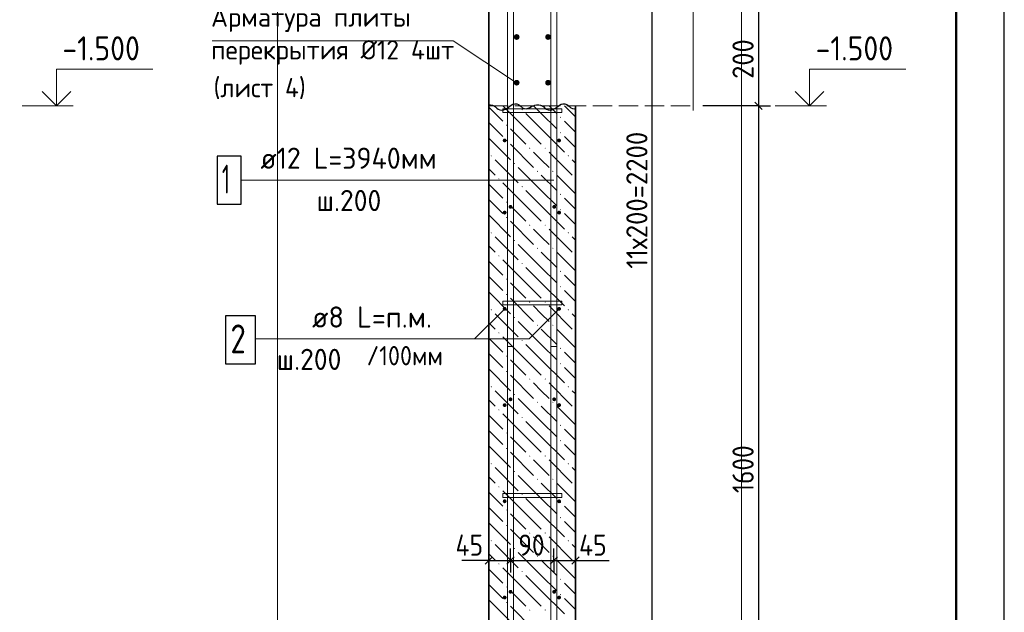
# Model space of a CAD drawing. Header units: millimetres. Extents: x 0 to 21000, y -5 to 14850.
# Tile 33 of 35: x 15889 to 21000, y 6168 to 9248. Entities that reach past the tile are written whole.
import ezdxf

# ---------------------------------------------------------------- set-up
doc = ezdxf.new("R2010")
doc.units = ezdxf.units.MM
doc.linetypes.add('______2', pattern=[135, 100, -35])
for name, color, linetype, lineweight in [('Standard', 7, 'Continuous', 25), ('Выпуски арматуры Г-обр.', 7, 'Continuous', 25), ('Позиционная метка линия выноска', 7, 'Continuous', 13), ('Примечания', 7, 'Continuous', 13), ('Стена обрамление Г-обр.', 7, 'Continuous', 25), ('Стена фоновая арматура У1', 7, 'Continuous', 25), ('Стена фоновая арматура Х1', 7, 'Continuous', 25), ('Стена фоновая затяжка С-обр.', 7, 'Continuous', 25)]:
    doc.layers.add(name, color=color, linetype=linetype, lineweight=lineweight)
doc.layers.add('ЖБ Перекрытие верхний уровень', color=7, linetype='Continuous', lineweight=25, true_color=0xe0e0ff)
doc.layers.add('ЖБ Стена верхний уровень', color=7, linetype='Continuous', lineweight=25, true_color=0x006e00)
doc.layers.add('Размерная выноска', color=7, linetype='Continuous')
doc.styles.add('ISOCPEUR', font='txt')

msp = doc.modelspace()

# ---------------------------------------------------------------- hatches: boundary and pattern name
at = {"layer": 'ЖБ Стена верхний уровень', "linetype": 'Continuous', "lineweight": 18, "transparency": 33554687}
for points in [[(18493.4, 8779.9), (18496.6, 8783.2), (18499.9, 8779.9), (18496.6, 8776.7)], [(18693.4, 8739.9), (18696.6, 8743.2), (18699.9, 8739.9), (18696.6, 8736.7)], [(18413.4, 8699.9), (18416.6, 8703.2), (18419.9, 8699.9), (18416.6, 8696.7)], [(18693.4, 8659.9), (18696.6, 8663.2), (18699.9, 8659.9), (18696.6, 8656.7)], [(18413.4, 8619.9), (18416.6, 8623.2), (18419.9, 8619.9), (18416.6, 8616.7)], [(18333.4, 8539.9), (18336.6, 8543.2), (18339.8, 8539.9), (18336.6, 8536.7)], [(18533.4, 8579.9), (18536.6, 8583.2), (18539.8, 8579.9), (18536.6, 8576.7)], [(18613.4, 8579.9), (18616.6, 8583.2), (18619.9, 8579.9), (18616.6, 8576.7)], [(18733.4, 8539.9), (18736.6, 8543.2), (18739.8, 8539.9), (18736.6, 8536.7)], [(18453.4, 8499.9), (18456.6, 8503.2), (18459.9, 8499.9), (18456.6, 8496.7)], [(18573.4, 8459.9), (18576.6, 8463.2), (18579.8, 8459.9), (18576.6, 8456.7)], [(18653.4, 8459.9), (18656.6, 8463.2), (18659.9, 8459.9), (18656.6, 8456.7)], [(18373.4, 8419.9), (18376.6, 8423.2), (18379.8, 8419.9), (18376.6, 8416.7)], [(18493.4, 8379.9), (18496.6, 8383.2), (18499.9, 8379.9), (18496.6, 8376.7)], [(18773.4, 8419.9), (18773.9, 8420.4), (18773.9, 8419.4)], [(18693.4, 8339.9), (18696.6, 8343.2), (18699.9, 8339.9), (18696.6, 8336.7)], [(18413.4, 8299.9), (18416.6, 8303.2), (18419.9, 8299.9), (18416.6, 8296.7)], [(18693.4, 8259.9), (18696.6, 8263.2), (18699.9, 8259.9), (18696.6, 8256.7)], [(18413.4, 8219.9), (18416.6, 8223.2), (18419.9, 8219.9), (18416.6, 8216.7)], [(18533.4, 8179.9), (18536.6, 8183.2), (18539.8, 8179.9), (18536.6, 8176.7)], [(18613.4, 8179.9), (18616.6, 8183.2), (18619.9, 8179.9), (18616.6, 8176.7)], [(18333.4, 8139.9), (18336.6, 8143.2), (18339.8, 8139.9), (18336.6, 8136.7)], [(18733.4, 8139.9), (18736.6, 8143.2), (18739.8, 8139.9), (18736.6, 8136.7)], [(18453.4, 8099.9), (18456.6, 8103.2), (18459.9, 8099.9), (18456.6, 8096.7)], [(18573.4, 8059.9), (18576.6, 8063.2), (18579.8, 8059.9), (18576.6, 8056.7)], [(18653.4, 8059.9), (18656.6, 8063.2), (18659.9, 8059.9), (18656.6, 8056.7)], [(18373.4, 8019.9), (18376.6, 8023.2), (18379.8, 8019.9), (18376.6, 8016.7)], [(18493.4, 7979.9), (18496.6, 7983.2), (18499.9, 7979.9), (18496.6, 7976.7)], [(18773.4, 8019.9), (18773.9, 8020.4), (18773.9, 8019.4)], [(18693.4, 7939.9), (18696.6, 7943.2), (18699.9, 7939.9), (18696.6, 7936.7)], [(18413.4, 7899.9), (18416.6, 7903.2), (18419.9, 7899.9), (18416.6, 7896.7)], [(18413.4, 7819.9), (18416.6, 7823.2), (18419.9, 7819.9), (18416.6, 7816.7)], [(18693.4, 7859.9), (18696.6, 7863.2), (18699.9, 7859.9), (18696.6, 7856.7)], [(18533.4, 7779.9), (18536.6, 7783.2), (18539.8, 7779.9), (18536.6, 7776.7)], [(18613.4, 7779.9), (18616.6, 7783.2), (18619.9, 7779.9), (18616.6, 7776.7)], [(18333.4, 7739.9), (18336.6, 7743.2), (18339.8, 7739.9), (18336.6, 7736.7)], [(18733.4, 7739.9), (18736.6, 7743.2), (18739.8, 7739.9), (18736.6, 7736.7)], [(18453.4, 7699.9), (18456.6, 7703.2), (18459.9, 7699.9), (18456.6, 7696.7)], [(18373.4, 7619.9), (18376.6, 7623.2), (18379.8, 7619.9), (18376.6, 7616.7)], [(18573.4, 7659.9), (18576.6, 7663.2), (18579.8, 7659.9), (18576.6, 7656.7)], [(18653.4, 7659.9), (18656.6, 7663.2), (18659.9, 7659.9), (18656.6, 7656.7)], [(18773.4, 7619.9), (18773.9, 7620.4), (18773.9, 7619.4)], [(18493.4, 7579.9), (18496.6, 7583.2), (18499.9, 7579.9), (18496.6, 7576.7)], [(18693.4, 7539.9), (18696.6, 7543.2), (18699.9, 7539.9), (18696.6, 7536.7)], [(18413.4, 7499.9), (18416.6, 7503.2), (18419.9, 7499.9), (18416.6, 7496.7)], [(18693.4, 7459.9), (18696.6, 7463.2), (18699.9, 7459.9), (18696.6, 7456.7)], [(18413.4, 7419.9), (18416.6, 7423.2), (18419.9, 7419.9), (18416.6, 7416.7)], [(18533.4, 7379.9), (18536.6, 7383.2), (18539.8, 7379.9), (18536.6, 7376.7)], [(18613.4, 7379.9), (18616.6, 7383.2), (18619.9, 7379.9), (18616.6, 7376.7)], [(18333.4, 7339.9), (18336.6, 7343.2), (18339.8, 7339.9), (18336.6, 7336.7)], [(18733.4, 7339.9), (18736.6, 7343.2), (18739.8, 7339.9), (18736.6, 7336.7)], [(18453.4, 7299.9), (18456.6, 7303.2), (18459.9, 7299.9), (18456.6, 7296.7)], [(18573.4, 7259.9), (18576.6, 7263.2), (18579.8, 7259.9), (18576.6, 7256.7)], [(18653.4, 7259.9), (18656.6, 7263.2), (18659.9, 7259.9), (18656.6, 7256.7)], [(18373.4, 7219.9), (18376.6, 7223.2), (18379.8, 7219.9), (18376.6, 7216.7)], [(18773.4, 7219.9), (18773.9, 7220.4), (18773.9, 7219.4)], [(18493.4, 7179.9), (18496.6, 7183.2), (18499.9, 7179.9), (18496.6, 7176.7)], [(18693.4, 7139.9), (18696.6, 7143.2), (18699.9, 7139.9), (18696.6, 7136.7)], [(18413.4, 7099.9), (18416.6, 7103.2), (18419.9, 7099.9), (18416.6, 7096.7)], [(18693.4, 7059.9), (18696.6, 7063.2), (18699.9, 7059.9), (18696.6, 7056.7)], [(18413.4, 7019.9), (18416.6, 7023.2), (18419.9, 7019.9), (18416.6, 7016.7)], [(18533.4, 6979.9), (18536.6, 6983.2), (18539.8, 6979.9), (18536.6, 6976.7)], [(18613.4, 6979.9), (18616.6, 6983.2), (18619.9, 6979.9), (18616.6, 6976.7)], [(18333.4, 6939.9), (18336.6, 6943.2), (18339.8, 6939.9), (18336.6, 6936.7)], [(18453.4, 6899.9), (18456.6, 6903.2), (18459.9, 6899.9), (18456.6, 6896.7)], [(18733.4, 6939.9), (18736.6, 6943.2), (18739.8, 6939.9), (18736.6, 6936.7)], [(18573.4, 6859.9), (18576.6, 6863.2), (18579.8, 6859.9), (18576.6, 6856.7)], [(18653.4, 6859.9), (18656.6, 6863.2), (18659.9, 6859.9), (18656.6, 6856.7)], [(18373.4, 6819.9), (18376.6, 6823.2), (18379.8, 6819.9), (18376.6, 6816.7)], [(18773.4, 6819.9), (18773.9, 6820.4), (18773.9, 6819.4)], [(18493.4, 6779.9), (18496.6, 6783.2), (18499.9, 6779.9), (18496.6, 6776.7)], [(18413.4, 6699.9), (18416.6, 6703.2), (18419.9, 6699.9), (18416.6, 6696.7)], [(18693.4, 6739.9), (18696.6, 6743.2), (18699.9, 6739.9), (18696.6, 6736.7)], [(18693.4, 6659.9), (18696.6, 6663.2), (18699.9, 6659.9), (18696.6, 6656.7)], [(18413.4, 6619.9), (18416.6, 6623.2), (18419.9, 6619.9), (18416.6, 6616.7)], [(18333.4, 6539.9), (18336.6, 6543.2), (18339.8, 6539.9), (18336.6, 6536.7)], [(18533.4, 6579.9), (18536.6, 6583.2), (18539.8, 6579.9), (18536.6, 6576.7)], [(18613.4, 6579.9), (18616.6, 6583.2), (18619.9, 6579.9), (18616.6, 6576.7)], [(18733.4, 6539.9), (18736.6, 6543.2), (18739.8, 6539.9), (18736.6, 6536.7)], [(18453.4, 6499.9), (18456.6, 6503.2), (18459.9, 6499.9), (18456.6, 6496.7)], [(18573.4, 6459.9), (18576.6, 6463.2), (18579.8, 6459.9), (18576.6, 6456.7)], [(18653.4, 6459.9), (18656.6, 6463.2), (18659.9, 6459.9), (18656.6, 6456.7)], [(18373.4, 6419.9), (18376.6, 6423.2), (18379.8, 6419.9), (18376.6, 6416.7)], [(18773.4, 6419.9), (18773.9, 6420.4), (18773.9, 6419.4)], [(18493.4, 6379.9), (18496.6, 6383.2), (18499.9, 6379.9), (18496.6, 6376.7)], [(18693.4, 6339.9), (18696.6, 6343.2), (18699.9, 6339.9), (18696.6, 6336.7)], [(18413.4, 6299.9), (18416.6, 6303.2), (18419.9, 6299.9), (18416.6, 6296.7)], [(18693.4, 6259.9), (18696.6, 6263.2), (18699.9, 6259.9), (18696.6, 6256.7)], [(18413.4, 6219.9), (18416.6, 6223.2), (18419.9, 6219.9), (18416.6, 6216.7)], [(18533.4, 6179.9), (18536.6, 6183.2), (18539.8, 6179.9), (18536.6, 6176.7)], [(18613.4, 6179.9), (18616.6, 6183.2), (18619.9, 6179.9), (18616.6, 6176.7)]]:
    msp.add_hatch(color=7, dxfattribs=at).paths.add_polyline_path(points, flags=16)
at = {"layer": 'Стена обрамление Г-обр.', "linetype": 'Continuous', "lineweight": 13, "transparency": 33554687}
for points in [[(18483.7, 9157.6), (18482.6, 9163.3), (18479.3, 9168.2), (18474.4, 9171.4), (18468.7, 9172.6), (18463, 9171.4), (18458.1, 9168.2), (18454.8, 9163.3), (18453.7, 9157.6), (18454.8, 9151.8), (18458.1, 9146.9), (18463, 9143.7), (18468.7, 9142.6), (18474.4, 9143.7), (18479.3, 9146.9), (18482.6, 9151.8)], [(18646.5, 9157.6), (18645.3, 9163.3), (18642.1, 9168.2), (18637.2, 9171.4), (18631.5, 9172.6), (18625.7, 9171.4), (18620.9, 9168.2), (18617.6, 9163.3), (18616.5, 9157.6), (18617.6, 9151.8), (18620.9, 9146.9), (18625.7, 9143.7), (18631.5, 9142.6), (18637.2, 9143.7), (18642.1, 9146.9), (18645.3, 9151.8)], [(18483.7, 8920.1), (18482.6, 8925.8), (18479.3, 8930.7), (18474.4, 8933.9), (18468.7, 8935.1), (18463, 8933.9), (18458.1, 8930.7), (18454.8, 8925.8), (18453.7, 8920.1), (18454.8, 8914.3), (18458.1, 8909.4), (18463, 8906.2), (18468.7, 8905.1), (18474.4, 8906.2), (18479.3, 8909.4), (18482.6, 8914.3)], [(18646.5, 8920.1), (18645.3, 8925.8), (18642.1, 8930.7), (18637.2, 8933.9), (18631.5, 8935.1), (18625.7, 8933.9), (18620.9, 8930.7), (18617.6, 8925.8), (18616.5, 8920.1), (18617.6, 8914.3), (18620.9, 8909.4), (18625.7, 8906.2), (18631.5, 8905.1), (18637.2, 8906.2), (18642.1, 8909.4), (18645.3, 8914.3)]]:
    msp.add_hatch(color=7, dxfattribs=at).paths.add_polyline_path(points)
at = {"layer": 'Стена фоновая арматура У1', "linetype": 'Continuous', "lineweight": 13, "transparency": 33554687}
for points in [[(18416.4, 8620.1), (18415.6, 8623.9), (18413.4, 8627.1), (18410.2, 8629.3), (18406.4, 8630.1), (18402.5, 8629.3), (18399.3, 8627.1), (18397.1, 8623.9), (18396.4, 8620.1), (18397.1, 8616.2), (18399.3, 8613), (18402.5, 8610.8), (18406.4, 8610), (18410.2, 8610.8), (18413.4, 8613), (18415.6, 8616.2)], [(18698.9, 8620.1), (18698.1, 8623.9), (18695.9, 8627.1), (18692.7, 8629.3), (18688.9, 8630.1), (18685, 8629.3), (18681.8, 8627.1), (18679.6, 8623.9), (18678.9, 8620.1), (18679.6, 8616.2), (18681.8, 8613), (18685, 8610.8), (18688.9, 8610), (18692.7, 8610.8), (18695.9, 8613), (18698.1, 8616.2)], [(18416.4, 8245.1), (18415.6, 8248.9), (18413.4, 8252.1), (18410.2, 8254.3), (18406.4, 8255.1), (18402.5, 8254.3), (18399.3, 8252.1), (18397.1, 8248.9), (18396.4, 8245.1), (18397.1, 8241.2), (18399.3, 8238), (18402.5, 8235.8), (18406.4, 8235.1), (18410.2, 8235.8), (18413.4, 8238), (18415.6, 8241.2)], [(18698.9, 8245.1), (18698.1, 8248.9), (18695.9, 8252.1), (18692.7, 8254.3), (18688.9, 8255.1), (18685, 8254.3), (18681.8, 8252.1), (18679.6, 8248.9), (18678.9, 8245.1), (18679.6, 8241.2), (18681.8, 8238), (18685, 8235.8), (18688.9, 8235.1), (18692.7, 8235.8), (18695.9, 8238), (18698.1, 8241.2)], [(18416.4, 7745.1), (18415.6, 7748.9), (18413.4, 7752.1), (18410.2, 7754.3), (18406.4, 7755.1), (18402.5, 7754.3), (18399.3, 7752.1), (18397.1, 7748.9), (18396.4, 7745.1), (18397.1, 7741.2), (18399.3, 7738), (18402.5, 7735.8), (18406.4, 7735.1), (18410.2, 7735.8), (18413.4, 7738), (18415.6, 7741.2)], [(18698.9, 7745.1), (18698.1, 7748.9), (18695.9, 7752.1), (18692.7, 7754.3), (18688.9, 7755.1), (18685, 7754.3), (18681.8, 7752.1), (18679.6, 7748.9), (18678.9, 7745.1), (18679.6, 7741.2), (18681.8, 7738), (18685, 7735.8), (18688.9, 7735.1), (18692.7, 7735.8), (18695.9, 7738), (18698.1, 7741.2)], [(18416.4, 7245.1), (18415.6, 7248.9), (18413.4, 7252.1), (18410.2, 7254.3), (18406.4, 7255.1), (18402.5, 7254.3), (18399.3, 7252.1), (18397.1, 7248.9), (18396.4, 7245.1), (18397.1, 7241.2), (18399.3, 7238), (18402.5, 7235.8), (18406.4, 7235.1), (18410.2, 7235.8), (18413.4, 7238), (18415.6, 7241.2)], [(18698.9, 7245.1), (18698.1, 7248.9), (18695.9, 7252.1), (18692.7, 7254.3), (18688.9, 7255.1), (18685, 7254.3), (18681.8, 7252.1), (18679.6, 7248.9), (18678.9, 7245.1), (18679.6, 7241.2), (18681.8, 7238), (18685, 7235.8), (18688.9, 7235.1), (18692.7, 7235.8), (18695.9, 7238), (18698.1, 7241.2)], [(18416.4, 6745.1), (18415.6, 6748.9), (18413.4, 6752.1), (18410.2, 6754.3), (18406.4, 6755.1), (18402.5, 6754.3), (18399.3, 6752.1), (18397.1, 6748.9), (18396.4, 6745.1), (18397.1, 6741.2), (18399.3, 6738), (18402.5, 6735.8), (18406.4, 6735.1), (18410.2, 6735.8), (18413.4, 6738), (18415.6, 6741.2)], [(18698.9, 6745.1), (18698.1, 6748.9), (18695.9, 6752.1), (18692.7, 6754.3), (18688.9, 6755.1), (18685, 6754.3), (18681.8, 6752.1), (18679.6, 6748.9), (18678.9, 6745.1), (18679.6, 6741.2), (18681.8, 6738), (18685, 6735.8), (18688.9, 6735.1), (18692.7, 6735.8), (18695.9, 6738), (18698.1, 6741.2)], [(18416.4, 6245.1), (18415.6, 6248.9), (18413.4, 6252.1), (18410.2, 6254.3), (18406.4, 6255.1), (18402.5, 6254.3), (18399.3, 6252.1), (18397.1, 6248.9), (18396.4, 6245.1), (18397.1, 6241.2), (18399.3, 6238), (18402.5, 6235.8), (18406.4, 6235.1), (18410.2, 6235.8), (18413.4, 6238), (18415.6, 6241.2)], [(18698.9, 6245.1), (18698.1, 6248.9), (18695.9, 6252.1), (18692.7, 6254.3), (18688.9, 6255.1), (18685, 6254.3), (18681.8, 6252.1), (18679.6, 6248.9), (18678.9, 6245.1), (18679.6, 6241.2), (18681.8, 6238), (18685, 6235.8), (18688.9, 6235.1), (18692.7, 6235.8), (18695.9, 6238), (18698.1, 6241.2)]]:
    msp.add_hatch(color=7, dxfattribs=at).paths.add_polyline_path(points)
at = {"layer": 'Стена фоновая затяжка С-обр.', "linetype": 'Continuous', "lineweight": 13, "transparency": 33554687}
for points in [[(18446.7, 8275.1), (18446, 8278.9), (18443.8, 8282.1), (18440.6, 8284.3), (18436.7, 8285.1), (18432.9, 8284.3), (18429.7, 8282.1), (18427.5, 8278.9), (18426.7, 8275.1), (18427.5, 8271.2), (18429.7, 8268), (18432.9, 8265.8), (18436.7, 8265.1), (18440.6, 8265.8), (18443.8, 8268), (18446, 8271.2)], [(18673.6, 8275.1), (18672.9, 8278.9), (18670.7, 8282.1), (18667.5, 8284.3), (18663.6, 8285.1), (18659.8, 8284.3), (18656.6, 8282.1), (18654.4, 8278.9), (18653.6, 8275.1), (18654.4, 8271.2), (18656.6, 8268), (18659.8, 8265.8), (18663.6, 8265.1), (18667.5, 8265.8), (18670.7, 8268), (18672.9, 8271.2)], [(18446.7, 7275.1), (18446, 7278.9), (18443.8, 7282.1), (18440.6, 7284.3), (18436.7, 7285.1), (18432.9, 7284.3), (18429.7, 7282.1), (18427.5, 7278.9), (18426.7, 7275.1), (18427.5, 7271.2), (18429.7, 7268), (18432.9, 7265.8), (18436.7, 7265.1), (18440.6, 7265.8), (18443.8, 7268), (18446, 7271.2)], [(18673.6, 7275.1), (18672.9, 7278.9), (18670.7, 7282.1), (18667.5, 7284.3), (18663.6, 7285.1), (18659.8, 7284.3), (18656.6, 7282.1), (18654.4, 7278.9), (18653.6, 7275.1), (18654.4, 7271.2), (18656.6, 7268), (18659.8, 7265.8), (18663.6, 7265.1), (18667.5, 7265.8), (18670.7, 7268), (18672.9, 7271.2)], [(18446.7, 6275.1), (18446, 6278.9), (18443.8, 6282.1), (18440.6, 6284.3), (18436.7, 6285.1), (18432.9, 6284.3), (18429.7, 6282.1), (18427.5, 6278.9), (18426.7, 6275.1), (18427.5, 6271.2), (18429.7, 6268), (18432.9, 6265.8), (18436.7, 6265.1), (18440.6, 6265.8), (18443.8, 6268), (18446, 6271.2)], [(18673.6, 6275.1), (18672.9, 6278.9), (18670.7, 6282.1), (18667.5, 6284.3), (18663.6, 6285.1), (18659.8, 6284.3), (18656.6, 6282.1), (18654.4, 6278.9), (18653.6, 6275.1), (18654.4, 6271.2), (18656.6, 6268), (18659.8, 6265.8), (18663.6, 6265.1), (18667.5, 6265.8), (18670.7, 6268), (18672.9, 6271.2)]]:
    msp.add_hatch(color=7, dxfattribs=at).paths.add_polyline_path(points)

# ---------------------------------------------------------------- linework, layer by layer
at = {"layer": 'Standard', "color": 220, "linetype": 'Continuous', "lineweight": 13, "transparency": 33554687}
msp.add_line((21000, -5), (21000, 14650), dxfattribs=at)
at = {"layer": 'Standard', "color": 7, "linetype": 'Continuous', "lineweight": -3, "transparency": 33554687}
for p, q in [((19172.8, 5750.1), (19172.8, 11250)), ((19723.8, 9300), (19723.8, 8800)), ((19723.8, 8800), (19723.8, 5050.1)), ((18323.9, 6437.6), (18286.4, 6437.6)), ((18323.9, 6437.6), (18436.4, 6437.6)), ((18436.4, 6437.6), (18661.3, 6437.6)), ((18661.3, 6437.6), (18773.9, 6437.6)), ((18773.9, 6437.6), (18811.4, 6437.6))]:
    msp.add_line(p, q, dxfattribs=at)
at = {"layer": 'Standard', "color": 7, "linetype": 'Continuous', "lineweight": 13, "transparency": 33554687}
for p, q in [((15901.3, 8800), (16166.3, 8800)), ((19811.3, 8800), (20076.3, 8800))]:
    msp.add_line(p, q, dxfattribs=at)
at = {"layer": 'Standard', "color": 251, "linetype": 'Continuous', "lineweight": -3, "true_color": 0x656565, "transparency": 33554687}
for p, q in [((19723.8, 8800), (19661.3, 8800)), ((19723.8, 8800), (19786.3, 8800)), ((18323.9, 6437.6), (18323.9, 6500.1)), ((18436.4, 6437.6), (18436.4, 6500.1)), ((18661.3, 6437.6), (18661.3, 6500.1)), ((18773.9, 6437.6), (18773.9, 6500.1)), ((18323.9, 6437.6), (18323.9, 6375.1)), ((18436.4, 6437.6), (18436.4, 6375.1)), ((18661.3, 6437.6), (18661.3, 6375.1)), ((18773.9, 6437.6), (18773.9, 6375.1))]:
    msp.add_line(p, q, dxfattribs=at)
at = {"layer": 'Standard', "color": 7, "linetype": 'Continuous', "lineweight": 25, "transparency": 33554687}
for p, q in [((19705.1, 8818.8), (19742.6, 8781.3)), ((18305.1, 6418.8), (18342.6, 6456.3)), ((18417.6, 6418.8), (18455.1, 6456.3)), ((18642.6, 6418.8), (18680.1, 6456.3)), ((18755.1, 6418.8), (18792.6, 6456.3))]:
    msp.add_line(p, q, dxfattribs=at)
msp.add_lwpolyline([(0, 0), (21000, 0), (21000, 14850), (0, 14850), (0, 0)], close=True, dxfattribs=at)
at = {"layer": 'Standard', "color": 7, "linetype": 'Continuous', "lineweight": 13, "transparency": 33554687}
for points in [[(21000, 14850), (11500, 14850), (11500, 3000), (21000, 3000), (21000, 14850)], [(16079.2, 8800), (16079.2, 8990.1), (16579.2, 8990.1)], [(19989.2, 8800), (19989.2, 8990.1), (20489.2, 8990.1)]]:
    msp.add_lwpolyline(points, dxfattribs=at)
at = {"layer": 'Standard', "color": 7, "linetype": 'Continuous', "lineweight": 50, "transparency": 33554687}
msp.add_lwpolyline([(1000, 14600), (20750, 14600), (20750, 250), (1000, 250), (1000, 14600)], close=True, dxfattribs=at)
at = {"layer": 'Standard', "color": 254, "linetype": 'Continuous', "lineweight": 18, "true_color": 0xc4c4ff, "transparency": 33554687}
msp.add_lwpolyline([(17227.8, 3447.6), (19635.3, 3447.6), (19635.3, 14179.6), (17227.8, 14179.6), (17227.8, 3447.6)], dxfattribs=at)
at = {"layer": 'Standard', "color": 7, "linetype": 'Continuous', "lineweight": 35, "transparency": 33554687}
for points in [[(16005, 8874.3), (16079.2, 8800), (16153.5, 8874.3)], [(19915, 8874.3), (19989.2, 8800), (20063.5, 8874.3)]]:
    msp.add_lwpolyline(points, dxfattribs=at)
at = {"layer": 'Standard', "color": 251, "linetype": 'Continuous', "lineweight": -3, "true_color": 0x656565, "transparency": 33554687}
msp.add_lwpolyline([(19723.8, 8800), (19715.4, 8800), (19715.4, 8800), (19715.4, 8800), (19715.4, 8800), (19435.3, 8800)], dxfattribs=at)
at = {"layer": 'Выпуски арматуры Г-обр.', "color": 251, "linetype": '______2', "lineweight": 13, "true_color": 0x656565, "transparency": 33554687}
for points in [[(18451.4, 7550), (18451.4, 4360.5), (18448.7, 4341.6), (18442.3, 4322), (18432.2, 4304), (18419.8, 4289.1), (18404.9, 4276.7), (18386.9, 4266.6), (18367.3, 4260.2), (18348.5, 4257.6), (17933.9, 4257.6), (17933.9, 4287.6), (18346.4, 4287.6), (18360.5, 4289.5), (18374.7, 4294.2), (18387.8, 4301.5), (18398.5, 4310.4), (18407.4, 4321.1), (18414.7, 4334.2), (18419.4, 4348.4), (18421.4, 4362.5), (18421.4, 7550), (18451.4, 7550)], [(18676.3, 7550), (18676.3, 4362.5), (18678.3, 4348.4), (18683, 4334.2), (18690.3, 4321.1), (18699.2, 4310.4), (18709.9, 4301.5), (18723, 4294.2), (18737.2, 4289.5), (18751.3, 4287.6), (19163.8, 4287.6), (19163.8, 4257.6), (18749.3, 4257.6), (18730.4, 4260.2), (18710.8, 4266.6), (18692.8, 4276.7), (18677.9, 4289.1), (18665.5, 4304), (18655.4, 4322), (18649, 4341.6), (18646.3, 4360.5), (18646.3, 7550), (18676.3, 7550)]]:
    msp.add_lwpolyline(points, dxfattribs=at)
at = {"layer": 'ЖБ Перекрытие верхний уровень', "color": 7, "linetype": '______2', "lineweight": 18, "transparency": 33554687}
for p, q in [((18323.9, 9300), (18323.9, 8800)), ((18323.9, 8800), (19385.3, 8800))]:
    msp.add_line(p, q, dxfattribs=at)
at = {"layer": 'ЖБ Стена верхний уровень', "color": 7, "linetype": 'Continuous', "lineweight": 35, "transparency": 33554687}
for p, q in [((18323.9, 11900), (18323.9, 5050.1)), ((18773.9, 5050.1), (18773.9, 8800))]:
    msp.add_line(p, q, dxfattribs=at)
at = {"layer": 'ЖБ Стена верхний уровень', "color": 9, "linetype": 'Continuous', "lineweight": 18, "true_color": 0xc7c7c7, "transparency": 33554687}
for p, q in [((18323.9, 8792.7), (18396.6, 8719.9)), ((18516.6, 8679.9), (18396.6, 8799.9)), ((18476.5, 8800), (18476.6, 8799.9)), ((18596.6, 8759.9), (18556.5, 8800)), ((18636.5, 8800), (18676.6, 8759.9)), ((18716.5, 8800), (18773.9, 8742.7)), ((18516.6, 8759.9), (18596.6, 8679.9)), ((18596.6, 8759.9), (18676.6, 8679.9)), ((18356.6, 8679.9), (18323.9, 8712.7)), ((18756.6, 8679.9), (18716.6, 8719.9)), ((18396.6, 8639.9), (18356.6, 8679.9)), ((18436.6, 8679.9), (18516.6, 8599.9)), ((18516.6, 8679.9), (18596.6, 8599.9)), ((18596.6, 8679.9), (18716.6, 8559.9)), ((18716.6, 8639.9), (18773.9, 8582.7)), ((18773.9, 8662.7), (18756.6, 8679.9)), ((18323.9, 8632.7), (18436.6, 8519.9)), ((18436.6, 8599.9), (18556.6, 8479.9)), ((18596.6, 8519.9), (18556.6, 8559.9)), ((18636.6, 8559.9), (18756.6, 8439.9)), ((18356.6, 8519.9), (18476.6, 8399.9)), ((18636.6, 8479.9), (18596.6, 8519.9)), ((18756.6, 8519.9), (18773.9, 8502.7)), ((18323.9, 8472.7), (18356.6, 8439.9)), ((18596.6, 8359.9), (18476.6, 8479.9)), ((18596.6, 8439.9), (18676.6, 8359.9)), ((18676.6, 8439.9), (18773.9, 8342.7)), ((18323.9, 8392.7), (18396.6, 8319.9)), ((18516.6, 8279.9), (18396.6, 8399.9)), ((18516.6, 8359.9), (18596.6, 8279.9)), ((18596.6, 8359.9), (18676.6, 8279.9)), ((18356.6, 8279.9), (18323.9, 8312.7)), ((18756.6, 8279.9), (18716.6, 8319.9)), ((18323.9, 8232.7), (18436.6, 8119.9)), ((18396.6, 8239.9), (18356.6, 8279.9)), ((18436.6, 8279.9), (18516.6, 8199.9)), ((18516.6, 8279.9), (18596.6, 8199.9)), ((18596.6, 8279.9), (18716.6, 8159.9)), ((18716.6, 8239.9), (18773.9, 8182.7)), ((18773.9, 8262.7), (18756.6, 8279.9)), ((18436.6, 8199.9), (18556.6, 8079.9)), ((18596.6, 8119.9), (18556.6, 8159.9)), ((18636.6, 8159.9), (18756.6, 8039.9)), ((18356.6, 8119.9), (18476.6, 7999.9)), ((18596.6, 7959.9), (18476.6, 8079.9)), ((18636.6, 8079.9), (18596.6, 8119.9)), ((18756.6, 8119.9), (18773.9, 8102.7)), ((18323.9, 8072.7), (18356.6, 8039.9)), ((18596.6, 8039.9), (18676.6, 7959.9)), ((18676.6, 8039.9), (18773.9, 7942.7)), ((18323.9, 7992.7), (18396.6, 7919.9)), ((18516.6, 7879.9), (18396.6, 7999.9)), ((18516.6, 7959.9), (18596.6, 7879.9)), ((18596.6, 7959.9), (18676.6, 7879.9)), ((18356.6, 7879.9), (18323.9, 7912.7)), ((18396.6, 7839.9), (18356.6, 7879.9)), ((18436.6, 7879.9), (18516.6, 7799.9)), ((18516.6, 7879.9), (18596.6, 7799.9)), ((18596.6, 7879.9), (18716.6, 7759.9)), ((18756.6, 7879.9), (18716.6, 7919.9)), ((18773.9, 7862.7), (18756.6, 7879.9)), ((18323.9, 7832.7), (18436.6, 7719.9)), ((18716.6, 7839.9), (18773.9, 7782.7)), ((18436.6, 7799.9), (18556.6, 7679.9)), ((18356.6, 7719.9), (18476.6, 7599.9)), ((18596.6, 7719.9), (18556.6, 7759.9)), ((18636.6, 7679.9), (18596.6, 7719.9)), ((18636.6, 7759.9), (18756.6, 7639.9)), ((18756.6, 7719.9), (18773.9, 7702.7)), ((18323.9, 7672.7), (18356.6, 7639.9)), ((18596.6, 7559.9), (18476.6, 7679.9)), ((18596.6, 7639.9), (18676.6, 7559.9)), ((18676.6, 7639.9), (18773.9, 7542.7)), ((18323.9, 7592.7), (18396.6, 7519.9)), ((18516.6, 7479.9), (18396.6, 7599.9)), ((18516.6, 7559.9), (18596.6, 7479.9)), ((18596.6, 7559.9), (18676.6, 7479.9)), ((18756.6, 7479.9), (18716.6, 7519.9)), ((18356.6, 7479.9), (18323.9, 7512.7)), ((18396.6, 7439.9), (18356.6, 7479.9)), ((18436.6, 7479.9), (18516.6, 7399.9)), ((18516.6, 7479.9), (18596.6, 7399.9)), ((18596.6, 7479.9), (18716.6, 7359.9)), ((18773.9, 7462.7), (18756.6, 7479.9)), ((18323.9, 7432.7), (18436.6, 7319.9)), ((18716.6, 7439.9), (18773.9, 7382.7)), ((18436.6, 7399.9), (18556.6, 7279.9)), ((18356.6, 7319.9), (18476.6, 7199.9)), ((18596.6, 7319.9), (18556.6, 7359.9)), ((18636.6, 7279.9), (18596.6, 7319.9)), ((18636.6, 7359.9), (18756.6, 7239.9)), ((18756.6, 7319.9), (18773.9, 7302.7)), ((18323.9, 7272.7), (18356.6, 7239.9)), ((18596.6, 7159.9), (18476.6, 7279.9)), ((18596.6, 7239.9), (18676.6, 7159.9)), ((18676.6, 7239.9), (18773.9, 7142.7)), ((18323.9, 7192.7), (18396.6, 7119.9)), ((18516.6, 7079.9), (18396.6, 7199.9)), ((18516.6, 7159.9), (18596.6, 7079.9)), ((18596.6, 7159.9), (18676.6, 7079.9)), ((18356.6, 7079.9), (18323.9, 7112.7)), ((18756.6, 7079.9), (18716.6, 7119.9)), ((18396.6, 7039.9), (18356.6, 7079.9)), ((18436.6, 7079.9), (18516.6, 6999.9)), ((18516.6, 7079.9), (18596.6, 6999.9)), ((18596.6, 7079.9), (18716.6, 6959.9)), ((18773.9, 7062.7), (18756.6, 7079.9)), ((18323.9, 7032.7), (18436.6, 6919.9)), ((18716.6, 7039.9), (18773.9, 6982.7)), ((18436.6, 6999.9), (18556.6, 6879.9)), ((18596.6, 6919.9), (18556.6, 6959.9)), ((18636.6, 6959.9), (18756.6, 6839.9)), ((18356.6, 6919.9), (18476.6, 6799.9)), ((18636.6, 6879.9), (18596.6, 6919.9)), ((18756.6, 6919.9), (18773.9, 6902.7)), ((18323.9, 6872.7), (18356.6, 6839.9)), ((18596.6, 6759.9), (18476.6, 6879.9)), ((18516.6, 6679.9), (18396.6, 6799.9)), ((18596.6, 6839.9), (18676.6, 6759.9)), ((18676.6, 6839.9), (18773.9, 6742.7)), ((18323.9, 6792.7), (18396.6, 6719.9)), ((18516.6, 6759.9), (18596.6, 6679.9)), ((18596.6, 6759.9), (18676.6, 6679.9)), ((18356.6, 6679.9), (18323.9, 6712.7)), ((18756.6, 6679.9), (18716.6, 6719.9)), ((18396.6, 6639.9), (18356.6, 6679.9)), ((18436.6, 6679.9), (18516.6, 6599.9)), ((18516.6, 6679.9), (18596.6, 6599.9)), ((18596.6, 6679.9), (18716.6, 6559.9)), ((18773.9, 6662.7), (18756.6, 6679.9)), ((18323.9, 6632.7), (18436.6, 6519.9)), ((18436.6, 6599.9), (18556.6, 6479.9)), ((18716.6, 6639.9), (18773.9, 6582.7)), ((18596.6, 6519.9), (18556.6, 6559.9)), ((18636.6, 6559.9), (18756.6, 6439.9)), ((18356.6, 6519.9), (18476.6, 6399.9)), ((18636.6, 6479.9), (18596.6, 6519.9)), ((18756.6, 6519.9), (18773.9, 6502.7)), ((18323.9, 6472.7), (18356.6, 6439.9)), ((18596.6, 6359.9), (18476.6, 6479.9)), ((18323.9, 6392.7), (18396.6, 6319.9)), ((18516.6, 6279.9), (18396.6, 6399.9)), ((18596.6, 6439.9), (18676.6, 6359.9)), ((18676.6, 6439.9), (18773.9, 6342.7)), ((18516.6, 6359.9), (18596.6, 6279.9)), ((18596.6, 6359.9), (18676.6, 6279.9)), ((18356.6, 6279.9), (18323.9, 6312.7)), ((18756.6, 6279.9), (18716.6, 6319.9)), ((18396.6, 6239.9), (18356.6, 6279.9)), ((18436.6, 6279.9), (18516.6, 6199.9)), ((18516.6, 6279.9), (18596.6, 6199.9)), ((18596.6, 6279.9), (18716.6, 6159.9)), ((18716.6, 6239.9), (18773.9, 6182.7)), ((18773.9, 6262.7), (18756.6, 6279.9)), ((18323.9, 6232.7), (18436.6, 6119.9)), ((18436.6, 6199.9), (18556.6, 6079.9))]:
    msp.add_line(p, q, dxfattribs=at)
at = {"layer": 'Позиционная метка линия выноска', "color": 7, "linetype": 'Continuous', "lineweight": 13, "transparency": 33554687}
msp.add_line((17038.4, 8414.1), (18661.3, 8414.1), dxfattribs=at)
for points in [[(16888.4, 9138.3), (18138.4, 9138.3), (18467.6, 8920.1)], [(17112.8, 7589), (18532.8, 7589), (18688.9, 7745.1)], [(17148.4, 7589), (18250.3, 7589), (18406.4, 7745.1)]]:
    msp.add_lwpolyline(points, dxfattribs=at)
at = {"layer": 'Примечания', "color": 7, "linetype": 'Continuous', "lineweight": 25, "transparency": 33554687}
for points in [[(18323.9, 8804.4), (18333.1, 8804.6), (18343.1, 8803.1), (18352.1, 8799.8), (18359.4, 8794.4), (18365.6, 8787.9), (18372.9, 8782.4), (18382.1, 8779.1), (18391.9, 8777.2), (18401.6, 8779.4), (18410.6, 8782.9), (18419.4, 8786.9), (18426.9, 8792.3), (18433.9, 8798), (18440.9, 8803.7), (18449.4, 8808.2), (18458.9, 8810.6), (18468.9, 8810.3), (18478.6, 8807.6), (18485.9, 8802.3), (18492.4, 8796), (18499.4, 8790.3), (18507.9, 8786.1), (18517.9, 8785.1), (18527.6, 8787.5), (18536.4, 8791.3), (18544.9, 8795.6), (18553.6, 8799.7), (18562.1, 8803.7), (18571.9, 8805.6), (18573.9, 8805.8)], [(18573.9, 8804.4), (18583.1, 8804.6), (18593.1, 8803.1), (18602.1, 8799.8), (18609.4, 8794.4), (18615.6, 8787.9), (18622.9, 8782.4), (18632.1, 8779.1), (18641.9, 8777.2), (18651.6, 8779.4), (18660.6, 8782.9), (18669.4, 8786.9), (18676.9, 8792.3), (18683.9, 8798), (18690.9, 8803.7), (18699.4, 8808.2), (18708.9, 8810.6), (18718.9, 8810.3), (18728.6, 8807.6), (18735.9, 8802.3), (18742.4, 8796), (18749.4, 8790.3), (18757.9, 8786.1), (18767.9, 8785.1), (18773.9, 8786.6)]]:
    msp.add_lwpolyline(points, dxfattribs=at)
at = {"layer": 'Размерная выноска', "color": 7, "linetype": 'Continuous', "lineweight": 13, "transparency": 33554687}
msp.add_line((19385.3, 9325.1), (19385.3, 8775.1), dxfattribs=at)
at = {"layer": 'Размерная выноска', "color": 7, "linetype": 'Continuous', "lineweight": -3, "transparency": 33554687}
for p, q in [((18323.9, 6437.6), (18183.9, 6437.6)), ((18773.9, 6437.6), (18948.9, 6437.6))]:
    msp.add_line(p, q, dxfattribs=at)
at = {"layer": 'Стена фоновая арматура У1', "color": 7, "linetype": 'Continuous', "lineweight": 25, "transparency": 33554687}
msp.add_lwpolyline([(16957.8, 7459), (17112.8, 7459), (17112.8, 7709), (16957.8, 7709), (16957.8, 7459)], dxfattribs=at)
at = {"layer": 'Стена фоновая арматура Х1', "color": 7, "linetype": 'Continuous', "lineweight": 18, "transparency": 33554687}
for points in [[(18421.4, 5050.1), (18421.4, 13944.6), (18451.4, 13944.6), (18451.4, 5050.1), (18421.4, 5050.1)], [(18646.4, 5050.1), (18646.4, 13944.6), (18676.3, 13944.6), (18676.3, 5050.1), (18646.4, 5050.1)]]:
    msp.add_lwpolyline(points, dxfattribs=at)
at = {"layer": 'Стена фоновая арматура Х1', "color": 7, "linetype": 'Continuous', "lineweight": 25, "transparency": 33554687}
msp.add_lwpolyline([(16913.4, 8289.1), (17038.4, 8289.1), (17038.4, 8539.1), (16913.4, 8539.1), (16913.4, 8289.1)], dxfattribs=at)
at = {"layer": 'Стена фоновая затяжка С-обр.', "color": 98, "linetype": 'Continuous', "lineweight": 13, "true_color": 0x005000, "transparency": 33554687}
for points in [[(18396.4, 8785.1), (18703.9, 8785.1), (18703.9, 8765.1), (18396.4, 8765.1), (18396.4, 8785.1)], [(18396.4, 7785.1), (18703.9, 7785.1), (18703.9, 7765.1), (18396.4, 7765.1), (18396.4, 7785.1)], [(18396.4, 6785.1), (18703.9, 6785.1), (18703.9, 6765.1), (18396.4, 6765.1), (18396.4, 6785.1)]]:
    msp.add_lwpolyline(points, dxfattribs=at)

# ---------------------------------------------------------------- texts
at = {"layer": 'Standard', "color": 7, "linetype": 'Continuous', "lineweight": 18, "transparency": 33554687, "char_height": 100, "attachment_point": 7, "style": 'ISOCPEUR'}
for s, insert, width in [('\\W0.98;Арматура плиты', (16882.1, 9183.8), 1118.535), ('\\W0.97;перекрытия Ø12 4шт', (16882.1, 9013.8), 1377.922), ('\\W0.96;(лист 4)', (16894.7, 8834.5), 557.927), ('\\W0.91;/100мм', (17689.5, 7451.7), 465.383)]:
    msp.add_mtext(s, dxfattribs=dict(at, insert=insert, width=width))
at = {"layer": 'Standard', "color": 7, "linetype": 'Continuous', "lineweight": 25, "transparency": 33554687, "attachment_point": 7, "style": 'ISOCPEUR'}
for s, insert, char_height, width in [('\\W0.90;-1.500', (16110.5, 9035.9), 125, 505.886), ('\\W0.90;-1.500', (20020.5, 9035.9), 125, 505.886), ('\\W0.88;45', (18151.1, 6462.6), 110, 213.402), ('\\W0.87;90', (18477.4, 6462.6), 110, 201.962), ('\\W0.88;45', (18792.6, 6462.6), 110, 213.398)]:
    msp.add_mtext(s, dxfattribs=dict(at, insert=insert, char_height=char_height, width=width))
at = {"layer": 'Standard', "color": 7, "linetype": 'Continuous', "lineweight": 25, "transparency": 33554687, "char_height": 110, "attachment_point": 7, "rotation": 90, "style": 'ISOCPEUR'}
for s, insert, width in [('\\W0.91;200', (19698.8, 8940.1), 280.99), ('\\W0.92;11х200=2200', (19147.8, 7954), 853.242), ('\\W0.87;1600', (19698.8, 6787.6), 333.451)]:
    msp.add_mtext(s, dxfattribs=dict(at, insert=insert, width=width))
at = {"layer": 'Стена фоновая арматура У1', "color": 7, "linetype": 'Continuous', "lineweight": 13, "transparency": 33554687, "attachment_point": 7, "style": 'ISOCPEUR'}
for s, insert, char_height, width in [('\\W0.97;ø8 L=п.м. ', (17406.3, 7647.6), 110, 745.929), ('\\W0.78;2', (16982.8, 7514), 150, 163.203), ('\\W0.95;ш.200 ', (17223, 7427.6), 110, 481.068)]:
    msp.add_mtext(s, dxfattribs=dict(at, insert=insert, char_height=char_height, width=width))
at = {"layer": 'Стена фоновая арматура Х1', "color": 7, "linetype": 'Continuous', "lineweight": 13, "transparency": 33554687, "attachment_point": 7, "style": 'ISOCPEUR'}
for s, insert, char_height, width in [('\\W0.96;ø12 L=3940мм ', (17138.6, 8472.8), 110, 1064.22), ('\\W0.56;1', (16938.4, 8344.1), 150, 116.667), ('\\W0.95;ш.200 ', (17430.1, 8252.8), 110, 481.068)]:
    msp.add_mtext(s, dxfattribs=dict(at, insert=insert, char_height=char_height, width=width))

doc.saveas('drawing.dxf')
